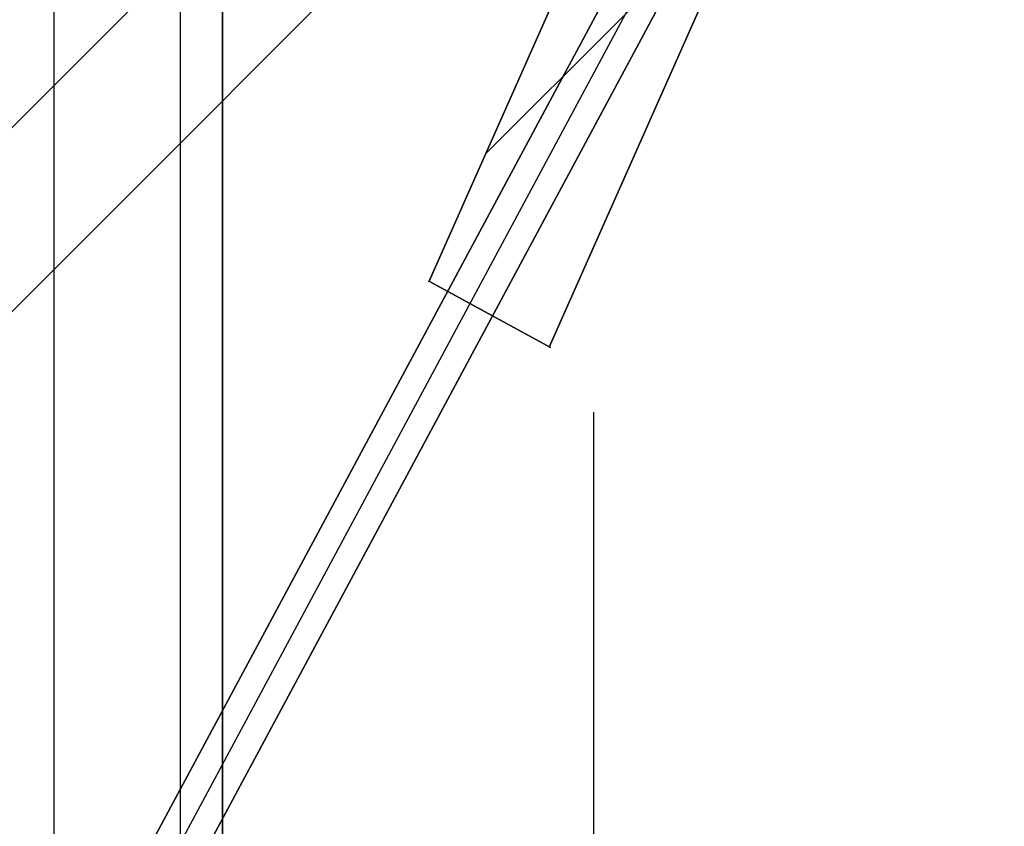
# Model space of a CAD drawing. Header units: millimetres. Extents: x -1690 to 192, y -898 to 54.
# Tile 10 of 256: x -1679 to -1668, y -871 to -862. Entities that reach past the tile are written whole.
import ezdxf

# ---------------------------------------------------------------- set-up
doc = ezdxf.new("R2010")
doc.units = ezdxf.units.MM
doc.header["$MEASUREMENT"] = 0
doc.layers.add('OVIDIO 186x93x72h', color=7, linetype='Continuous')

msp = doc.modelspace()

# ---------------------------------------------------------------- linework, layer by layer
at = {"layer": 'OVIDIO 186x93x72h'}
for points in [[(-1678.93964009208, -422.0917422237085), (-1678.93964009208, -871.7711674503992)], [(-1677.479766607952, -422.0917422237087), (-1677.479766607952, -871.7713160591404)], [(-1676.993142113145, -871.7711674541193), (-1676.993142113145, -422.0917422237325)], [(-1676.993142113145, -422.0917422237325), (-1676.993142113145, -871.7711674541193)], [(-1647.801377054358, -831.3874456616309), (-1683.985366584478, -867.5714351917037)], [(-1646.740866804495, -832.4479559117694), (-1682.93222170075, -868.6393108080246)], [(-1670.861290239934, -860.2179875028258), (-1673.958541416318, -863.3154019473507)], [(-1672.716021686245, -866.2911906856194), (-1672.716021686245, -878.6841752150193)]]:
    msp.add_lwpolyline(points, dxfattribs=at)
at = {"layer": 'OVIDIO 186x93x72h', "extrusion": (1, 0, 0)}
for points in [[(-871.3916359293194, 715.0847275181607), (-422.0917422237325, 715.0847275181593)], [(-422.0917422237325, 715.0847275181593), (-871.3916359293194, 715.0847275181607)], [(-422.0917422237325, 717.373581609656), (-871.7711674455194, 717.3735813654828)], [(-871.7711674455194, 717.3735813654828), (-422.0917422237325, 717.373581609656)], [(-866.2911906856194, 714.5114148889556), (-878.6841752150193, 714.5114148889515)], [(-878.6841752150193, 717.194696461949), (-866.2911906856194, 717.1946964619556)]]:
    msp.add_lwpolyline(points, dxfattribs=at)
at = {"layer": 'OVIDIO 186x93x72h', "extrusion": (0.9999999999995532, -9.452204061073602e-07, 0)}
for points in [[(-871.3932212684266, 716.4263683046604), (-422.093327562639, 716.4272176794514)], [(-422.093327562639, 716.4272176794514), (-871.3932212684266, 716.4263683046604)]]:
    msp.add_lwpolyline(points, dxfattribs=at)
at = {"layer": 'OVIDIO 186x93x72h', "extrusion": (0.1089792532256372, 0.2028516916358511, 0.9731262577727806)}
for points in [[(1065.689741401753, 1523.748465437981), (1065.689741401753, 1684.404309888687)], [(1065.689741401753, 1684.404309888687), (1065.689741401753, 1523.748465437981)]]:
    msp.add_lwpolyline(points, dxfattribs=at)
at = {"layer": 'OVIDIO 186x93x72h', "extrusion": (0.1089792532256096, 0.2028516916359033, 0.9731262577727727)}
msp.add_lwpolyline([(1065.394271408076, 1684.40430988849), (1065.394271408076, 1523.748465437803)], dxfattribs=at)
at = {"layer": 'OVIDIO 186x93x72h', "extrusion": (0.1089792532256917, 0.2028516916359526, 0.9731262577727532)}
for points in [[(1065.098801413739, 1523.74846543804), (1065.098801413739, 1684.40430988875)], [(1065.098801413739, 1684.40430988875), (1065.098801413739, 1523.74846543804)]]:
    msp.add_lwpolyline(points, dxfattribs=at)
at = {"layer": 'OVIDIO 186x93x72h', "extrusion": (0.2357022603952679, 0.2357022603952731, 0.942809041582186)}
msp.add_lwpolyline([(561.9396447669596, 1939.551149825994), (561.9396447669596, 1830.47334638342)], dxfattribs=at)
at = {"layer": 'OVIDIO 186x93x72h', "extrusion": (0.2357022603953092, 0.2357022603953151, 0.9428090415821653)}
msp.add_lwpolyline([(560.9909614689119, 1830.473346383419), (560.9909614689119, 1939.551149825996)], dxfattribs=at)
at = {"layer": 'OVIDIO 186x93x72h', "extrusion": (0.2357022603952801, 0.235702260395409, 0.9428090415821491)}
msp.add_lwpolyline([(559.0935948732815, 1939.551149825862), (559.0935948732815, 1830.473346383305)], dxfattribs=at)
at = {"layer": 'OVIDIO 186x93x72h', "extrusion": (0.2357022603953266, 0.2357022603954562, 0.9428090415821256)}
msp.add_lwpolyline([(558.1449115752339, 1830.473346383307), (558.1449115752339, 1939.551149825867)], dxfattribs=at)
at = {"layer": 'OVIDIO 186x93x72h', "extrusion": (0.8812084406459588, -0.2655070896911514, 0.3911235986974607)}
for points in [[(-1320.148657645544, 1190.316581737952), (-1274.528926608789, 1131.096463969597)], [(-1274.528926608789, 1131.096463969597), (-1320.148657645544, 1190.316581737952)]]:
    msp.add_lwpolyline(points, dxfattribs=at)
at = {"layer": 'OVIDIO 186x93x72h', "extrusion": (0.8812750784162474, -0.2653515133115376, 0.391079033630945)}
for points in [[(-1274.429387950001, 1132.427914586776), (-1316.813214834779, 1187.477571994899)], [(-1316.813214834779, 1187.477571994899), (-1274.429387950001, 1132.427914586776)]]:
    msp.add_lwpolyline(points, dxfattribs=at)
at = {"layer": 'OVIDIO 186x93x72h', "extrusion": (0.8811853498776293, -0.2655605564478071, 0.3911393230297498)}
for points in [[(-1320.957631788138, 1189.768058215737), (-1274.637351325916, 1129.649804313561)], [(-1274.637351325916, 1129.649804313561), (-1320.957631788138, 1189.768058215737)]]:
    msp.add_lwpolyline(points, dxfattribs=at)
at = {"layer": 'OVIDIO 186x93x72h', "extrusion": (0.881275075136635, -0.2653515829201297, 0.3910789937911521)}
for points in [[(-1274.608620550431, 1132.290291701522), (-1316.992275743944, 1187.339705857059)], [(-1316.992275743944, 1187.339705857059), (-1274.608620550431, 1132.290291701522)]]:
    msp.add_lwpolyline(points, dxfattribs=at)
at = {"layer": 'OVIDIO 186x93x72h', "extrusion": (-8.002650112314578e-07, -8.002674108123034e-07, 0.9999999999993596)}
for points in [[(-1689.476442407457, -862.1017710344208), (-1671.80797330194, -844.433248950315)], [(-1671.80797330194, -844.433248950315), (-1689.476442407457, -862.1017710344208)]]:
    msp.add_lwpolyline(points, dxfattribs=at)
at = {"layer": 'OVIDIO 186x93x72h', "extrusion": (-0.0004026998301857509, -0.0004026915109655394, 0.9999998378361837)}
for points in [[(-1670.748266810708, -845.4946042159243), (-1688.426103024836, -863.1720723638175)], [(-1688.426103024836, -863.1720723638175), (-1670.748266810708, -845.4946042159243)]]:
    msp.add_lwpolyline(points, dxfattribs=at)
at = {"layer": 'OVIDIO 186x93x72h', "extrusion": (3.152902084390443e-06, 7.099553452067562e-06, 0.9999999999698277)}
for points in [[(-1673.226336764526, -865.5434856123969), (-1669.384999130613, -856.893746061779)], [(-1669.384999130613, -856.893746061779), (-1673.226336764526, -865.5434856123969)]]:
    msp.add_lwpolyline(points, dxfattribs=at)
at = {"layer": 'OVIDIO 186x93x72h', "extrusion": (3.152902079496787e-06, 7.099553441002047e-06, 0.9999999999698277)}
for points in [[(-1671.598018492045, -858.0000897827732), (-1674.612792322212, -864.7886126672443)], [(-1674.612792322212, -864.7886126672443), (-1671.598018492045, -858.0000897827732)]]:
    msp.add_lwpolyline(points, dxfattribs=at)
at = {"layer": 'OVIDIO 186x93x72h', "extrusion": (0.1089854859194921, 0.2028612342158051, 0.9731235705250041)}
msp.add_lwpolyline([(1063.257446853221, 1667.793341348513), (1063.257446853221, 1677.835470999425)], dxfattribs=at)
at = {"layer": 'OVIDIO 186x93x72h', "extrusion": (0.108979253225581, 0.2028516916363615, 0.9731262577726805)}
msp.add_lwpolyline([(1062.673081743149, 1677.827162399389), (1062.673081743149, 1667.785032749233)], dxfattribs=at)
at = {"layer": 'OVIDIO 186x93x72h', "extrusion": (0.1089792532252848, 0.202851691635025, 0.9731262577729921)}
msp.add_lwpolyline([(1062.08214175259, 1677.827162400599), (1062.08214175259, 1667.785032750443)], dxfattribs=at)
at = {"layer": 'OVIDIO 186x93x72h', "extrusion": (0.0002316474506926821, 0.9998846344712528, 0.01518762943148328)}
for points in [[(1678.292207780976, 730.5702326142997), (1689.276668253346, 10.47308295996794)], [(1689.276668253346, 10.47308295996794), (1678.292207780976, 730.5702326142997)]]:
    msp.add_lwpolyline(points, dxfattribs=at)
at = {"layer": 'OVIDIO 186x93x72h', "extrusion": (0, 1, 0)}
for points in [[(1670.344665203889, 712.9903264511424), (1669.003024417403, 715.6736080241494)], [(1673.386842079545, 714.5114148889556), (1672.045201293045, 717.1946964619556)], [(1672.045201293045, 717.1946964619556), (1673.386842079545, 714.5114148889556)], [(1673.021965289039, 714.3289764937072), (1671.680324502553, 717.0122580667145)]]:
    msp.add_lwpolyline(points, dxfattribs=at)
at = {"layer": 'OVIDIO 186x93x72h', "extrusion": (-0.7039764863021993, 0.7098970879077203, 0.02152280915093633)}
for points in [[(1806.678946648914, -15.05248920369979), (1806.670291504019, -12.60521720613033), (1806.587076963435, 705.1380325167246)], [(1806.587076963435, 705.1380325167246), (1806.670291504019, -12.60521720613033), (1806.678946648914, -15.05248920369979)]]:
    msp.add_lwpolyline(points, dxfattribs=at)
at = {"layer": 'OVIDIO 186x93x72h', "extrusion": (0.0002316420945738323, 0.9998841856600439, 0.01521714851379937)}
msp.add_lwpolyline([(1678.908391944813, 730.6106676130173), (1689.871190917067, 10.52039234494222)], dxfattribs=at)
at = {"layer": 'OVIDIO 186x93x72h', "extrusion": (0.0002316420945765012, 0.9998841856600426, 0.01521714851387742)}
msp.add_lwpolyline([(1677.408447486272, 730.5936583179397), (1688.37134949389, 10.49661518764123)], dxfattribs=at)
at = {"layer": 'OVIDIO 186x93x72h', "extrusion": (0.9998841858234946, 0.0002316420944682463, -0.01521713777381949)}
for points in [[(-874.4505339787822, 691.761227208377), (-863.4878323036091, -28.32214933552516)], [(-863.4878323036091, -28.32214933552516), (-874.4505339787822, 691.761227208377)]]:
    msp.add_lwpolyline(points, dxfattribs=at)
at = {"layer": 'OVIDIO 186x93x72h', "extrusion": (-1.824367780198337e-05, 9.932996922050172e-06, 0.9999999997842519)}
for points in [[(-1674.597442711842, -864.790645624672), (-1673.210987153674, -865.5455185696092)], [(-1673.210987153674, -865.5455185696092), (-1674.597442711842, -864.790645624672)]]:
    msp.add_lwpolyline(points, dxfattribs=at)
at = {"layer": 'OVIDIO 186x93x72h', "extrusion": (0.9868239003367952, 0.05815120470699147, 0.1509868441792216)}
for points in [[(-764.7759922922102, 969.2366107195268), (-766.2289361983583, 965.5138176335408)], [(-766.2289361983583, 965.5138176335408), (-764.7759922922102, 969.2366107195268)]]:
    msp.add_lwpolyline(points, dxfattribs=at)
at = {"layer": 'OVIDIO 186x93x72h', "extrusion": (0.9998841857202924, 0.0002316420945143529, -0.01521714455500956)}
for points in [[(-864.5482438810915, -28.33830469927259), (-875.5109406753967, 691.7450719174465)], [(-875.5109406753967, 691.7450719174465), (-864.5482438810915, -28.33830469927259)]]:
    msp.add_lwpolyline(points, dxfattribs=at)
at = {"layer": 'OVIDIO 186x93x72h', "extrusion": (0.9868237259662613, 0.05815167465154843, 0.1509878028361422)}
msp.add_lwpolyline([(-765.192719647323, 969.1370939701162), (-766.5562213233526, 965.6434801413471)], dxfattribs=at)
at = {"layer": 'OVIDIO 186x93x72h', "extrusion": (-0.2760888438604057, 0.1226098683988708, 0.953279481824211)}
msp.add_lwpolyline([(1470.545916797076, -906.1674532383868), (1470.545916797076, -907.6674535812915)], dxfattribs=at)
at = {"layer": 'OVIDIO 186x93x72h', "extrusion": (0.9868238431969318, 0.05815135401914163, 0.1509871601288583)}
for points in [[(-766.8849091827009, 965.770459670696), (-765.6108516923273, 969.0349008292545)], [(-765.6108516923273, 969.0349008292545), (-766.8849091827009, 965.770459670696)]]:
    msp.add_lwpolyline(points, dxfattribs=at)
at = {"layer": 'OVIDIO 186x93x72h', "extrusion": (0.1089962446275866, 0.2028748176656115, 0.9731195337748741)}
for points in [[(1064.6627526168, 1677.855083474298), (1064.6627526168, 1682.855009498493)], [(1064.6627526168, 1682.855009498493), (1064.6627526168, 1677.855083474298)]]:
    msp.add_lwpolyline(points, dxfattribs=at)
at = {"layer": 'OVIDIO 186x93x72h', "extrusion": (-0.2760856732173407, 0.1226087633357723, 0.9532805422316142)}
for points in [[(1471.063465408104, -907.6698081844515), (1471.063465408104, -906.1698062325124)], [(1471.063465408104, -906.1698062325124), (1471.063465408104, -907.6698081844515)]]:
    msp.add_lwpolyline(points, dxfattribs=at)
at = {"layer": 'OVIDIO 186x93x72h', "extrusion": (0.3182640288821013, -0.2137281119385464, 0.9235953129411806)}
msp.add_lwpolyline([(-1652.088023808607, 1109.977971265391), (-1652.088023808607, 1110.929718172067)], dxfattribs=at)
at = {"layer": 'OVIDIO 186x93x72h', "extrusion": (0.3182670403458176, -0.2137306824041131, 0.923593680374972)}
msp.add_lwpolyline([(-1651.715116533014, 1110.929237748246), (-1651.715116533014, 1109.977483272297)], dxfattribs=at)
at = {"layer": 'OVIDIO 186x93x72h', "extrusion": (0.3182670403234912, -0.213730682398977, 0.923593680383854)}
msp.add_lwpolyline([(-1651.34113358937, 1110.929237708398), (-1651.34113358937, 1109.977483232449)], dxfattribs=at)
at = {"layer": 'OVIDIO 186x93x72h', "extrusion": (0.1089886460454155, 0.2028662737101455, 0.9731221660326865)}
msp.add_lwpolyline([(1063.967712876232, 1677.839316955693), (1063.967712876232, 1682.839251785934)], dxfattribs=at)
at = {"layer": 'OVIDIO 186x93x72h', "extrusion": (0.1089945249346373, 0.2028719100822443, 0.9731203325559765)}
for points in [[(1063.237795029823, 1682.853224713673), (1063.237795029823, 1677.853281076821)], [(1063.237795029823, 1677.853281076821), (1063.237795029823, 1682.853224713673)]]:
    msp.add_lwpolyline(points, dxfattribs=at)
at = {"layer": 'OVIDIO 186x93x72h', "extrusion": (5.809964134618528e-07, 0.999999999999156, 1.161986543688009e-06)}
for points in [[(1671.314944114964, 716.8308268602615), (1672.656588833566, 714.1475519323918)], [(1672.656588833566, 714.1475519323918), (1671.314944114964, 716.8308268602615)]]:
    msp.add_lwpolyline(points, dxfattribs=at)
at = {"layer": 'OVIDIO 186x93x72h', "extrusion": (-0.2760888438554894, 0.1226098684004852, 0.9532794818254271)}
msp.add_lwpolyline([(1473.488299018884, -906.1674740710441), (1473.488299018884, -907.6674737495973)], dxfattribs=at)
at = {"layer": 'OVIDIO 186x93x72h', "extrusion": (0.881271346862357, -0.2653498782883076, 0.3910885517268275)}
for points in [[(-1316.812494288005, 1187.487843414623), (-1318.927830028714, 1190.23539065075)], [(-1318.927830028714, 1190.23539065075), (-1316.812494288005, 1187.487843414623)]]:
    msp.add_lwpolyline(points, dxfattribs=at)
at = {"layer": 'OVIDIO 186x93x72h', "extrusion": (-0.2760765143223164, 0.1226096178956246, 0.953283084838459)}
for points in [[(1475.932838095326, -907.6576245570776), (1475.932838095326, -906.157625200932)], [(1475.932838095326, -906.157625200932), (1475.932838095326, -907.6576245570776)]]:
    msp.add_lwpolyline(points, dxfattribs=at)
at = {"layer": 'OVIDIO 186x93x72h', "extrusion": (0.8812746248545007, -0.2653521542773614, 0.3910796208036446)}
msp.add_lwpolyline([(-1316.903843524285, 1187.408837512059), (-1318.829695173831, 1189.910200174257)], dxfattribs=at)

doc.saveas('drawing.dxf')
